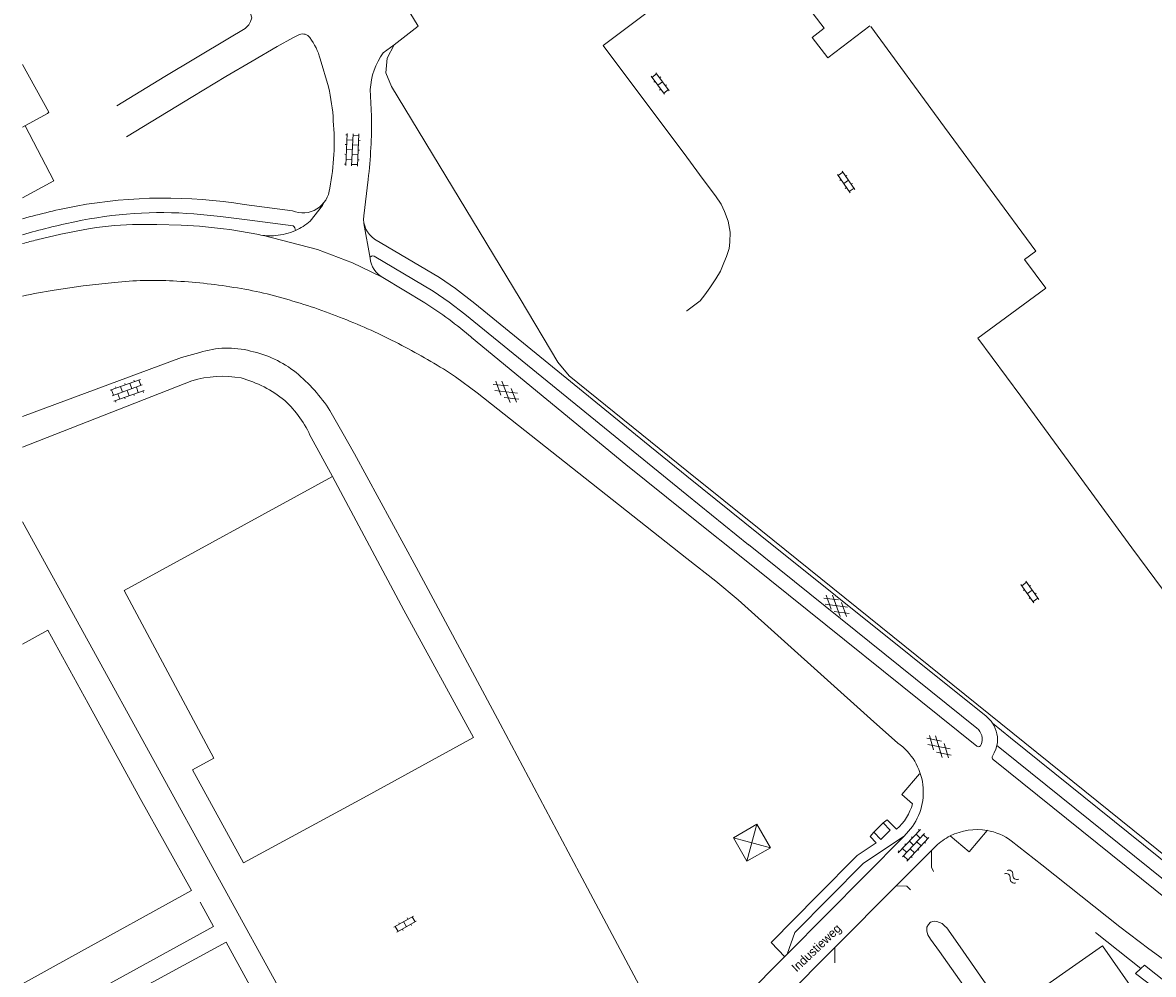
# Model space of a CAD drawing. Header units: metres. Extents: x 195864 to 198202, y 543264 to 544906.
# Tile 38 of 79: x 195864 to 196096, y 544239 to 544434. Entities that reach past the tile are written whole.
import ezdxf

# ---------------------------------------------------------------- set-up
doc = ezdxf.new("R2010")
doc.units = ezdxf.units.M
doc.header["$MEASUREMENT"] = 0
for name, color, linetype, lineweight in [('Level 11', 7, 'Continuous', 0), ('Level 19', 7, 'Continuous', 0), ('Level 26', 7, 'Continuous', 0), ('Level 29', 7, 'Continuous', 0), ('Level 34', 7, 'Continuous', 0), ('Level 41', 7, 'Continuous', 0), ('Level 43', 7, 'Continuous', 0), ('Level 44', 7, 'Continuous', 0)]:
    doc.layers.add(name, color=color, linetype=linetype, lineweight=lineweight)
doc.styles.add('Style-CHAR_FAST_FONT', font='CHAR_FAST_FONT.shx')

# ---------------------------------------------------------------- blocks, each defined once
blk = doc.blocks.new('GVTP6')
at = {"layer": 'Level 41', "color": 7, "linetype": 'Continuous', "lineweight": 0}
for p, q in [((0, -0.4), (2.6, 1.2)), ((0, 0.4), (2.6, -1.2)), ((1, -1.2), (5, 1.2)), ((1, 1.2), (5, -1.2)), ((3.4, 1.2), (6, -0.4)), ((3.4, -1.2), (6, 0.4))]:
    blk.add_line(p, q, dxfattribs=at)
blk = doc.blocks.new('OVTP4')
at = {"layer": 'Level 41', "color": 7, "linetype": 'Continuous', "lineweight": 0}
for p, q in [((0, 1.2), (6.6, 1.2)), ((0.3, 1.2), (0.3, 0)), ((1.3, 1.5), (1.3, 1.2)), ((1.3, 0), (1.3, -1.2)), ((2.3, 1.2), (2.3, 0)), ((3.3, 1.5), (3.3, 1.2)), ((4.3, 1.2), (4.3, 0)), ((5.3, 1.5), (5.3, 1.2)), ((5.3, 0), (5.3, -1.2)), ((6.3, 1.2), (6.3, 0)), ((0, 0), (6.6, 0)), ((0, -1.2), (6.6, -1.2)), ((0.3, -1.2), (0.3, -1.5)), ((2.3, -1.2), (2.3, -1.5)), ((3.3, 0), (3.3, -1.2)), ((4.3, -1.2), (4.3, -1.5)), ((6.3, -1.2), (6.3, -1.5))]:
    blk.add_line(p, q, dxfattribs=at)
blk = doc.blocks.new('OV2')
at = {"layer": 'Level 41', "color": 7, "linetype": 'Continuous', "lineweight": 0}
for p, q in [((0, 0.99), (0.3, 0.99)), ((0.3, -2.31), (0.3, 2.29)), ((0.3, 1.99), (1.5, 1.99)), ((1.5, -2.31), (1.5, 2.29)), ((1.8, 0.99), (1.5, 0.99)), ((0, -1.01), (0.3, -1.01)), ((0.3, -0.01), (1.5, -0.01)), ((0.3, -2.01), (1.5, -2.01)), ((1.8, -1.01), (1.5, -1.01))]:
    blk.add_line(p, q, dxfattribs=at)
blk = doc.blocks.new('WA_52')
at = {"layer": 'Level 43', "color": 7, "linetype": 'Continuous', "lineweight": 0, "extrusion": (0, 0, -1)}
for centre in [(-0.75, 0.05), (-0.75, -0.85)]:
    blk.add_arc(centre, 0.85, 28.0726, 151.9276, dxfattribs=at)
at = {"layer": 'Level 43', "color": 7, "linetype": 'Continuous', "lineweight": 0}
for centre in [(2.25, 0.85), (2.25, -0.05)]:
    blk.add_arc(centre, 0.85, 208.0724, 331.9274, dxfattribs=at)
blk = doc.blocks.new('HM')
at = {"layer": 'Level 44', "color": 7, "linetype": 'Continuous', "lineweight": 0}
for p, q in [((0, 4), (4, 0)), ((0, 0), (4, 4)), ((0, 0), (0, 4)), ((0, 4), (4, 4)), ((4, 4), (4, 0)), ((4, 0), (0, 0))]:
    blk.add_line(p, q, dxfattribs=at)

msp = doc.modelspace()

# ---------------------------------------------------------------- linework, layer by layer
at = {"layer": 'Level 11', "color": 7, "linetype": 'Continuous', "lineweight": 13}
for p, q in [((195863.71, 544412.61), (195868.84, 544415.43)), ((195884.51, 544317.6), (195927.3, 544340.97))]:
    msp.add_line(p, q, dxfattribs=at)
at = {"layer": 'Level 11', "color": 7, "linetype": 'Continuous', "lineweight": 13, "flags": 128}
for points in [[(196009.88, 544456.79), (196028.12, 544432.92), (196025.66, 544431.04), (196028.88, 544426.83), (196037.52, 544433.43)], [(196264.04, 544181.85), (196256.1, 544192.56), (196263.96, 544198.39), (196259.77, 544204.05), (196253.08, 544199.09), (196245.21, 544209.7), (196227.45, 544196.53), (196220.28, 544206.21), (196238.05, 544219.38), (196218.16, 544246.23), (196207.02, 544261.27), (196192.74, 544280.54), (196172.33, 544265.41), (196149.17, 544248.25), (196135.02, 544267.34), (196111.48, 544299.11), (196091.28, 544326.37), (196068.48, 544357.43), (196059.66, 544369.34), (196073.59, 544379.6), (196069.25, 544385.5), (196071.59, 544387.23), (196052.85, 544412.64), (196037.72, 544433.27)], [(195863.71, 544425.49), (195869.08, 544415.69), (195868.84, 544415.43)], [(195927.3, 544340.97), (195941.92, 544313.55), (195956.24, 544287.43), (195933.67, 544275.07), (195909.05, 544261.77), (195898.55, 544280.81)], [(195898.55, 544280.81), (195902.91, 544283.2), (195884.51, 544317.6)], [(195863.71, 544306.58), (195868.91, 544309.44), (195877.16, 544294.41), (195887.81, 544274.93)], [(195887.81, 544274.93), (195898.36, 544256.07), (195873.83, 544242.51), (195863.71, 544236.91)], [(196041.66, 544268.46), (196040.23, 544269.92), (196038.31, 544268.02), (196039.74, 544266.54), (196041.66, 544268.46)], [(196092.98, 544233.64), (196085.22, 544244.7), (196067.01, 544231.97), (196074.83, 544220.83), (196092.98, 544233.64)]]:
    msp.add_lwpolyline(points, dxfattribs=at)
at = {"layer": 'Level 19', "color": 7, "linetype": 'Continuous', "lineweight": 0, "flags": 128}
for points in [[(196059.18, 544233.08), (196051.81, 544243.59), (196049.97, 544246.07), (196049.42, 544246.99), (196049.22, 544247.73), (196049.22, 544248.53), (196049.52, 544249.11), (196049.96, 544249.57), (196050.68, 544249.79), (196051.26, 544249.75), (196052.32, 544249.33), (196052.92, 544248.79), (196053.28, 544248.43), (196056.03, 544244.5), (196062.54, 544235.18)], [(196083.79, 544247.44), (196093.14, 544240.11), (196092.03, 544239.04)], [(196092.03, 544239.04), (196101.88, 544231.57), (196136.59, 544197.04), (196138.25, 544198.73), (196103.47, 544233.08), (196093.85, 544240.77), (196093.14, 544240.11)]]:
    msp.add_lwpolyline(points, dxfattribs=at)
at = {"layer": 'Level 26', "color": 7, "linetype": 'Continuous', "lineweight": 0}
for p, q in [((195870.14, 544401.65), (195864.2, 544412.88)), ((195938.24, 544196.25), (195863.71, 544331.7))]:
    msp.add_line(p, q, dxfattribs=at)
at = {"layer": 'Level 26', "color": 7, "linetype": 'Continuous', "lineweight": 0, "flags": 128}
for points in [[(195908.51, 544471.95), (195929.9, 544436.56), (195932.8, 544436.15), (195935.78, 544436.75), (195940.92, 544439.91), (195944.87, 544433.34), (195939.96, 544429.51), (195938.49, 544426.76), (195938.24, 544423.76), (195939.41, 544420.97), (195965.79, 544377.4), (195973.5, 544364.43), (195975.82, 544361.61), (196000, 544342.16)], [(195863.71, 544398.11), (195870.14, 544401.65)], [(196000, 544342.16), (196015.18, 544329.95), (196015.14, 544330), (196103.8, 544258.63), (196134.57, 544234.81), (196186.01, 544193.65), (196200.38, 544182.73), (196205.1, 544179.4)]]:
    msp.add_lwpolyline(points, dxfattribs=at)
at = {"layer": 'Level 29', "color": 7, "linetype": 'Continuous', "lineweight": 0}
for p, q in [((195937.69, 544427.89), (195939.94, 544429.5)), ((195924.75, 544426.67), (195926.45, 544420.89)), ((195935.02, 544420.33), (195935.28, 544414.86)), ((195933.68, 544394.43), (195934.62, 544401.89)), ((195909.16, 544396.8), (195919.07, 544395.46)), ((195906.19, 544391.62), (195912.14, 544390.6)), ((195933.73, 544392.85), (195934.99, 544385.75)), ((195937.61, 544381.81), (195946.21, 544376.63)), ((195999.98, 544374.93), (196000, 544374.94)), ((195922.91, 544348.96), (195927.31, 544340.96)), ((196000, 544341.08), (196015.01, 544328.95)), ((196000, 544337.25), (196012.64, 544326.99)), ((196000, 544333.41), (196013.19, 544322.84)), ((196015.01, 544328.97), (196061.35, 544291.8)), ((196012.6, 544327.02), (196059.43, 544289.4)), ((196013.16, 544322.88), (196059.48, 544285.66)), ((196043.23, 544286.32), (196037.68, 544291.28)), ((196020.56, 544243.04), (196044.56, 544267.22)), ((196044.56, 544267.22), (196045.46, 544268.21)), ((196061.63, 544268.46), (196061.56, 544268.39)), ((196066.53, 544266.29), (196072.83, 544261.34)), ((196042.91, 544257.01), (196050.17, 544264.3)), ((196050.17, 544264.3), (196051.08, 544265.19)), ((196030.3, 544244.37), (196042.91, 544257.01)), ((196005.11, 544227.47), (196020.56, 544243.04)), ((196007.56, 544221.46), (196030.3, 544244.37)), ((196030.3, 544241.21), (196030.3, 544244.37))]:
    msp.add_line(p, q, dxfattribs=at)
at = {"layer": 'Level 29', "color": 7, "linetype": 'Continuous', "lineweight": 0, "flags": 128}
for points in [[(195879.65, 544447.36), (195908.29, 544438.06), (195908.99, 544437.73), (195909.59, 544437.33), (195910.09, 544436.83), (195910.49, 544435.97), (195910.71, 544435.07), (195910.45, 544434.29), (195910.1, 544433.63), (195909.34, 544432.87), (195905.8, 544430.78), (195892.86, 544423.04), (195883.07, 544416.98)], [(196000, 544442.32), (195982.79, 544429.38), (196000, 544406.48)], [(195915.91, 544429.21), (195919.15, 544430.98), (195920.52, 544431.61)], [(195885.02, 544410.66), (195898.66, 544418.95), (195905.39, 544423.04), (195910.81, 544426.15), (195915.91, 544429.21)], [(196000, 544374.94), (196002.74, 544377.01), (196003.68, 544378.26), (196004.69, 544379.68), (196005.93, 544381.54), (196006.87, 544383.08), (196007.55, 544384.84), (196008.14, 544386.12), (196008.64, 544387.74), (196008.8, 544389.04), (196008.84, 544391.08), (196008.42, 544393.34), (196007.69, 544395.34), (196007.01, 544396.82), (196005.87, 544398.52), (196003.32, 544401.88), (196000, 544406.48)], [(195922.68, 544393.39), (195925.22, 544396.6), (195925.49, 544397.11)], [(195898.84, 544394.85), (195904.32, 544394.31), (195909.79, 544393.65), (195919.18, 544392.39)], [(195866.66, 544389.54), (195871.53, 544390.67), (195876.45, 544391.67)], [(195886.24, 544392.64), (195891.25, 544392.68), (195896.24, 544392.55)], [(195913.11, 544390.4), (195924.23, 544387.52), (195931.39, 544384.83), (195937.19, 544382.04)], [(195935.89, 544389.68), (195949.21, 544381.77), (195952.52, 544379.53), (195956.49, 544376.49), (195991.31, 544348.1), (196000, 544341.08)], [(195935.86, 544386.19), (195947.93, 544379.02), (195951.22, 544376.72), (195954.4, 544374.27), (196000, 544337.25)], [(195870.2, 544379.21), (195876.16, 544380.12), (195882.59, 544380.8)], [(195955.83, 544369.49), (195965.84, 544361.2), (195987.49, 544343.43), (196000, 544333.41)], [(195863.71, 544353.32), (195896.3, 544365.38), (195900.05, 544366.4)], [(195952.54, 544361.4), (195956.96, 544358.17), (196000, 544324.17)], [(195863.71, 544347.02), (195898.43, 544360.58)], [(195926.76, 544354.54), (195929.21, 544350.24), (195931.82, 544345.66), (195944.45, 544322.4)], [(196000, 544324.17), (196005.92, 544319.49), (196010.53, 544315.66), (196037.68, 544291.28)], [(195944.45, 544322.4), (195952.91, 544306.6), (195956.45, 544300)], [(195956.45, 544300), (195961.67, 544290.24), (195977.94, 544259.62), (195992.97, 544231.41)], [(196062.69, 544290.39), (196066.39, 544287.41), (196139.16, 544228.89), (196213.16, 544169.44)], [(196062.68, 544283.64), (196063.04, 544284.29), (196063.37, 544285.04), (196063.59, 544285.82)], [(196063.59, 544285.82), (196064.51, 544285.07), (196137.28, 544226.55), (196211.28, 544167.1)], [(196062.82, 544282.97), (196135.59, 544224.45), (196209.59, 544165)], [(196046.26, 544273.88), (196044.07, 544275.73), (196047.7, 544280.01)], [(196040.23, 544269.92), (196041.1, 544270.6), (196043, 544268.66)], [(196020.05, 544242.5), (196017.26, 544245.41), (196026.8, 544255.04), (196034.93, 544263.24), (196038.84, 544265.84), (196037.55, 544267.17), (196038.31, 544268.02)], [(196044.56, 544267.22), (196036.24, 544261.65), (196022.15, 544247.43), (196020.56, 544243.04)], [(196061.56, 544268.39), (196057.87, 544264.02), (196054.01, 544267.27)], [(196050.58, 544259.96), (196050.14, 544260.86), (196050.17, 544264.3)], [(196072.83, 544261.34), (196088.82, 544248.65), (196094.76, 544244.12), (196148.41, 544205.2), (196184.22, 544176.44)], [(196042.91, 544257.01), (196045.12, 544256.99), (196045.83, 544256.23)], [(195863.71, 544227.15), (195902.89, 544248.72), (195900.14, 544253.69)], [(195915.22, 544185.99), (195928.52, 544203.32), (195905.48, 544245.48), (195863.71, 544222.79)]]:
    msp.add_lwpolyline(points, dxfattribs=at)
at = {"layer": 'Level 29', "color": 7, "linetype": 'Continuous', "lineweight": 0}
for centre, radius, start, end in [((195921.2, 544430.02), 1.73, 34.458, 113.2928), ((195912.24, 544423.23), 12.98, 15.3815, 36.7919), ((195949.37, 544419.52), 14.37, 144.3474, 176.7488), ((195889.17, 544411.98), 38.33, 2.952, 13.4469), ((195838.45, 544413.53), 96.84, 353.1107, 0.7894), ((195878.62, 544409.6), 49.02, 348.8635, 5.087), ((195921.16, 544400.64), 5.59, 247.9959, 354.8081), ((195892.19, 544310.48), 84.63, 85.4899, 102.1061), ((195938.78, 544393.91), 5.12, 174.2008, 235.7009), ((195903.04, 544254.18), 141.96, 101.6212, 106.0824), ((195888.44, 544320.52), 72.16, 91.7495, 99.5674), ((195892.04, 544293.95), 98.69, 81.7582, 87.5623), ((195914.94, 544401.9), 11.5, 273.1744, 294.3321), ((195918.45, 544391.4), 1.23, 1.3174, 53.6577), ((195914.94, 544401.92), 11.52, 294.3018, 312.2096), ((195885, 544314.51), 77.24, 103.7327, 105.9963), ((195914.36, 544399.98), 9.63, 256.7063, 277.3031), ((195935.57, 544385.68), 0.589, 59.9884, 173.1417), ((195940.01, 544386.26), 5.06, 185.7901, 241.6571), ((195890.41, 544308.37), 72.85, 86.7012, 96.1606), ((195889.84, 544278.12), 103.09, 80.4123, 87.3534), ((195884.6, 544286.26), 94.06, 98.803, 102.8281), ((195893.67, 544294.05), 86.76, 72.9089, 81.1569), ((195887.05, 544267.92), 113.69, 67.3041, 73.5862), ((195899.48, 544303.62), 86.69, 49.4549, 57.3793), ((195890.81, 544272.91), 107.64, 61.4971, 68.1301), ((195905.78, 544348.97), 18.35, 75.2209, 108.1906), ((195905.79, 544344.7), 22.5, 51.4702, 78.0272), ((195894.01, 544273.84), 105.33, 56.2385, 62.7821), ((195904.71, 544340.84), 20.71, 79.3926, 107.6399), ((195897.39, 544335.23), 35.15, 33.3262, 50.3702), ((195901.95, 544337.54), 24.56, 50.8076, 74.4856), ((195901.97, 544339.74), 22.88, 23.7643, 47.3537), ((196057.75, 544287.04), 5.97, 34.1198, 52.932), ((196057.66, 544287.09), 2.91, 338.0401, 52.5557), ((196057.76, 544287.05), 5.95, 348.0582, 34.0885), ((196036.22, 544276.26), 12.26, 318.9582, 55.1235), ((196059.81, 544286.12), 0.566, 234.7221, 347.5273), ((196063.07, 544283.37), 0.474, 145.5636, 238.0413), ((196036.34, 544276.44), 10.24, 310.5472, 345.5407)]:
    msp.add_arc(centre, radius, start, end, dxfattribs=at)
at = {"layer": 'Level 29', "color": 7, "linetype": 'Continuous', "lineweight": 0, "extrusion": (0, 0, -1)}
for centre, radius, start, end in [((-195892.92, 544295.55), 102.54, 79.7702, 99.1157), ((-195903.31, 544251.95), 147.32, 74.4066, 78.8028), ((-196059.47, 544256.49), 12.08, 63.1215, 99.9861), ((-196059.47, 544256.48), 12.09, 46.0514, 63.133), ((-196059.47, 544256.48), 12.09, 99.9743, 125.7477)]:
    msp.add_arc(centre, radius, start, end, dxfattribs=at)

# ---------------------------------------------------------------- block references
at = {"layer": 'Level 41', "color": 7, "linetype": 'Continuous', "lineweight": 0}
for name, p, xscale, yscale, zscale, rotation in [('OV2', (195993.78, 544421.06), 1.000000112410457, 1.000000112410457, 1.000000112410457, 37.09273348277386), ('OVTP4', (195931.5, 544411.3), 0.9999983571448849, 0.9999983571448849, 0.999998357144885, 267.4984405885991), ('OV2', (196031.9, 544400.9), 0.9999986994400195, 0.9999986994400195, 0.9999986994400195, 34.62426485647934), ('OVTP4', (195882.05, 544357.54), 0.999999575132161, 0.999999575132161, 0.999999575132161, 19.60466657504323), ('GVTP6', (195965.26, 544356.53), 0.9999983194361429, 0.9999983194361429, 0.9999983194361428, 142.2871810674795), ('OV2', (196069.6, 544316.8), 1.000002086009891, 1.000002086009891, 1.000002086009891, 35.53767779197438), ('GVTP6', (196032.99, 544312.6), 0.9999987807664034, 0.9999987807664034, 0.9999987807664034, 141.2118960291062), ('GVTP6', (196053.91, 544283.56), 0.9999986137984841, 0.9999986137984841, 0.999998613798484, 137.8631589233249), ('OVTP4', (196048.76, 544267.74), 0.9999998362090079, 0.9999998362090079, 0.9999998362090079, 226.5594629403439), ('OV2', (195942.62, 544248.38), 1.000001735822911, 1.000001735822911, 1.000001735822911, 120.0184290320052)]:
    msp.add_blockref(name, p, dxfattribs=dict(at, xscale=xscale, yscale=yscale, zscale=zscale, rotation=rotation))
at = {"layer": 'Level 43', "color": 7, "linetype": 'Continuous', "lineweight": 0, "xscale": 0.9999999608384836, "yscale": 0.9999999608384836, "zscale": 0.9999999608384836, "rotation": 322.5451495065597}
msp.add_blockref('WA_52', (196065.39, 544259.85), dxfattribs=at)
at = {"layer": 'Level 44', "color": 7, "linetype": 'Continuous', "lineweight": 0, "xscale": 1.390960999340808, "yscale": 1.390960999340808, "zscale": 1.390960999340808, "rotation": 299.9059023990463}
msp.add_blockref('HM', (196009.54, 544266.9), dxfattribs=at)

# ---------------------------------------------------------------- texts
at = {"layer": 'Level 34', "color": 7, "linetype": 'Continuous', "lineweight": 13, "style": 'Style-CHAR_FAST_FONT'}
msp.add_text('Industieweg', height=1.8, rotation=43.3796, dxfattribs=at).set_placement((196022.48, 544239.25))

doc.saveas('drawing.dxf')
